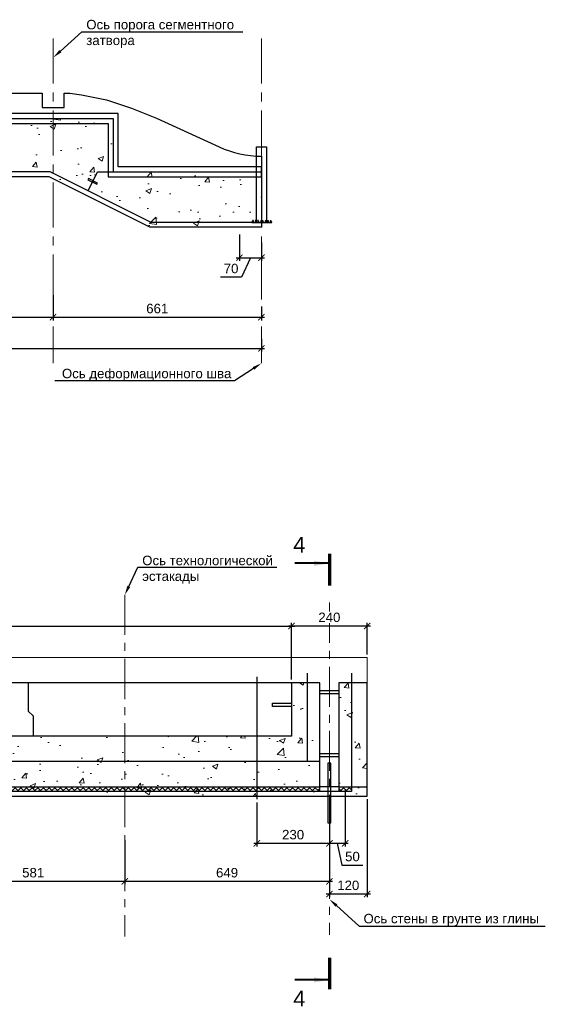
# Model space of a CAD drawing. Header units: millimetres. Extents: x 455957 to 840819, y 462720 to 618741.
# Tile 2 of 17: x 480773 to 497446, y 463079 to 494329. Entities that reach past the tile are written whole.
import ezdxf
from ezdxf import colors
from ezdxf.entities.mleader import LeaderData, LeaderLine
from ezdxf.enums import TextEntityAlignment as Align
from ezdxf.math import Vec2, Vec3

# ---------------------------------------------------------------- set-up
doc = ezdxf.new("R2010")
doc.units = ezdxf.units.MM
doc.linetypes.add('ACAD_ISO04W100', pattern=[30, 24, -3, 0, -3])
doc.linetypes.add('осевая', pattern=[50.8, 31.75, -6.35, 6.35, -6.35])
for name, color, linetype in [('00', 7, 'Continuous'), ('Оси', 1, 'осевая'), ('Размеры', 7, 'Continuous'), ('Штриховка', 7, 'Continuous')]:
    doc.layers.add(name, color=color, linetype=linetype)
for name, color, linetype, lineweight in [('Бетон', 7, 'Continuous', 50), ('ГТО-2_Размеры', 7, 'Continuous', 15), ('ГТО_Разрезы. Сечения.Узлы', 255, 'Continuous', 40), ('Мастика', 7, 'Continuous', 0), ('Отдел_Выноски(стрелка)', 7, 'Continuous', 15), ('Шпонка', 1, 'Continuous', 50)]:
    doc.layers.add(name, color=color, linetype=linetype, lineweight=lineweight)
doc.styles.add('arial', font='arial.ttf')
doc.styles.add('аrial', font='arial.ttf')
doc.styles.add('Рогун1', font='arial.ttf')
doc.dimstyles.new('100 мм', dxfattribs={"dimscale": 100, "dimtxt": 3.5, "dimasz": 2, "dimexe": 1, "dimexo": 1, "dimgap": 1.2, "dimtad": 1, "dimdec": 0, "dimlfac": 0.1, "dimrnd": 0.0001, "dimtxsty": 'Рогун1', "dimblk": 'ARCHTICK', "dimcen": 2.5, "dimdle": 1, "dimaunit": 1, "dimadec": 1, "dimazin": 0, "dimtfac": 1, "dimtdec": 0, "dimtmove": 1, "dimatfit": 3, "dimldrblk": 'ARCHTICK', "dimfxl": 1, "dimtfill": 1, "dimarcsym": 0})
doc.dimstyles.new('hren115', dxfattribs={"dimtxt": 0.3, "dimasz": 3, "dimexe": 0.18, "dimexo": 0.0625, "dimgap": 0.1, "dimtad": 2, "dimtih": 1, "dimtoh": 1, "dimdec": 4, "dimzin": 0, "dimdsep": 46, "dimtxsty": 'arial', "dimcen": 0, "dimclrt": 256, "dimadec": 0, "dimazin": 0, "dimtfac": 1, "dimtdec": 4, "dimtofl": 0, "dimtmove": 1, "dimatfit": 0, "dimfxl": 1, "dimtolj": 1, "dimtzin": 0, "dimarcsym": 1})

# ---------------------------------------------------------------- blocks, each defined once
blk = doc.blocks.new('_ArchTick')
at = {"color": 0, "linetype": 'ByBlock', "const_width": 0.15}
blk.add_lwpolyline([(-0.5, -0.5), (0.5, 0.5)], dxfattribs=at)
blk = doc.blocks.new('*D25')
at = {"layer": 'Defpoints', "color": 0, "transparency": 16777216}
for p in [(461441, 487746), (488441, 484301), (488441, 483896)]:
    blk.add_point(p, dxfattribs=at)
at = {"layer": 'ГТО-2_Размеры', "color": 0, "lineweight": -2, "transparency": 16777216}
for p, q in [((461441, 487646), (461441, 483796)), ((488441, 484201), (488441, 483796)), ((461341, 483896), (488541, 483896))]:
    blk.add_line(p, q, dxfattribs=at)
at = {"layer": 'ГТО-2_Размеры', "color": 0, "lineweight": -2, "transparency": 16777216, "xscale": 200, "yscale": 200, "zscale": 200, "rotation": 180}
blk.add_blockref('_ArchTick', (461441, 483896), dxfattribs=at)
at = {"layer": 'ГТО-2_Размеры', "color": 0, "lineweight": -2, "transparency": 16777216, "xscale": 200, "yscale": 200, "zscale": 200}
blk.add_blockref('_ArchTick', (488441, 483896), dxfattribs=at)
at = {"layer": 'ГТО-2_Размеры', "color": 0, "transparency": 16777216, "insert": (474941, 484170), "char_height": 300, "attachment_point": 5, "style": 'Рогун1'}
blk.add_mtext('2700', dxfattribs=at)
blk = doc.blocks.new('к шпонке')
at = {"color": 6, "linetype": 'Continuous', "lineweight": 30, "ltscale": 2}
for p, q in [((62947, -62062), (62947, -61782)), ((62947, -61782), (63027, -61872)), ((63029, -61972), (62947, -62062)), ((63027, -61872), (63445, -61872)), ((63029, -61972), (63445, -61972))]:
    blk.add_line(p, q, dxfattribs=at)
blk = doc.blocks.new('шпонка ДО320')
at = {"lineweight": 25}
h = blk.add_hatch(color=1, dxfattribs=at)
h.dxf.hatch_style = 1
h.paths.add_polyline_path([(63027, -63752), (63547, -63752), (63547, -64192), (63027, -64192)], flags=16)
h.paths.add_polyline_path([(63547, -67180), (63547, -60779), (63368, -60779), (63368, -60879), (63467, -60879), (63467, -61129), (63049, -61129), (62968, -61039), (62969, -61319), (63051, -61229), (63467, -61229), (63467, -61929), (63049, -61929), (62968, -61839), (62969, -62119), (63051, -62029), (63467, -62029), (63467, -62729), (63049, -62729), (62968, -62639), (62969, -62919), (63051, -62829), (63467, -62829), (63467, -63672), (62947, -63672), (62947, -64272), (63467, -64272), (63467, -65114), (63051, -65114), (62969, -65024), (62968, -65304), (63049, -65214), (63467, -65214), (63467, -65914), (63051, -65914), (62969, -65824), (62968, -66104), (63049, -66014), (63467, -66014), (63467, -66714), (63051, -66714), (62969, -66624), (62968, -66904), (63049, -66814), (63467, -66814), (63467, -67079), (63368, -67079), (63368, -67179)])
at = {"layer": 'Шпонка', "color": 1, "linetype": 'Continuous', "lineweight": 25, "ltscale": 2}
for p, q in [((63368, -60879), (63368, -60779)), ((63547, -60779), (63368, -60779)), ((63368, -60879), (63467, -60879)), ((63467, -61129), (63467, -60879)), ((63467, -61929), (63467, -61229)), ((63467, -62729), (63467, -62029)), ((63547, -67180), (63547, -60779)), ((62947, -64272), (62947, -63672)), ((62947, -63672), (63467, -63672)), ((62947, -64272), (63467, -64272)), ((63027, -64192), (63027, -63752)), ((63027, -63752), (63547, -63752)), ((63027, -64192), (63547, -64192)), ((63467, -63672), (63467, -62829)), ((63467, -65114), (63467, -64272)), ((63467, -65914), (63467, -65214)), ((63368, -67079), (63467, -67079)), ((63368, -67079), (63368, -67179)), ((63547, -67180), (63368, -67179)), ((63467, -66714), (63467, -66014)), ((63467, -67079), (63467, -66814))]:
    blk.add_line(p, q, dxfattribs=at)
at = {"layer": 'Шпонка', "color": 1, "lineweight": 25}
for p in [(21, 742), (21, -58), (21, -858)]:
    blk.add_blockref('к шпонке', p, dxfattribs=at)
at = {"layer": 'Шпонка', "color": 1, "lineweight": 25, "xscale": -1, "rotation": 180}
for p in [(21, -127085), (21, -127885), (21, -128685)]:
    blk.add_blockref('к шпонке', p, dxfattribs=at)
blk = doc.blocks.new('*D29')
at = {"layer": 'Defpoints', "color": 0, "transparency": 16777216}
for p in [(481831, 485684), (473341, 485239), (481831, 484888)]:
    blk.add_point(p, dxfattribs=at)
at = {"layer": 'ГТО-2_Размеры', "color": 0, "lineweight": -2, "transparency": 16777216}
for p, q in [((481831, 485584), (481831, 484788)), ((473341, 485139), (473341, 484788)), ((473241, 484888), (481931, 484888))]:
    blk.add_line(p, q, dxfattribs=at)
at = {"layer": 'ГТО-2_Размеры', "color": 0, "lineweight": -2, "transparency": 16777216, "xscale": 200, "yscale": 200, "zscale": 200, "rotation": 180}
blk.add_blockref('_ArchTick', (473341, 484888), dxfattribs=at)
at = {"layer": 'ГТО-2_Размеры', "color": 0, "lineweight": -2, "transparency": 16777216, "xscale": 200, "yscale": 200, "zscale": 200}
blk.add_blockref('_ArchTick', (481831, 484888), dxfattribs=at)
at = {"layer": 'ГТО-2_Размеры', "color": 0, "transparency": 16777216, "insert": (477586, 485161), "char_height": 300, "attachment_point": 5, "style": 'Рогун1'}
blk.add_mtext('849', dxfattribs=at)
blk = doc.blocks.new('*D30')
at = {"layer": 'Defpoints', "color": 0, "transparency": 16777216}
for p in [(481831, 485684), (488441, 485331), (488441, 484886)]:
    blk.add_point(p, dxfattribs=at)
at = {"layer": 'ГТО-2_Размеры', "color": 0, "lineweight": -2, "transparency": 16777216}
for p, q in [((481831, 485584), (481831, 484786)), ((488441, 485231), (488441, 484786)), ((481731, 484886), (488541, 484886))]:
    blk.add_line(p, q, dxfattribs=at)
at = {"layer": 'ГТО-2_Размеры', "color": 0, "lineweight": -2, "transparency": 16777216, "xscale": 200, "yscale": 200, "zscale": 200, "rotation": 180}
blk.add_blockref('_ArchTick', (481831, 484886), dxfattribs=at)
at = {"layer": 'ГТО-2_Размеры', "color": 0, "lineweight": -2, "transparency": 16777216, "xscale": 200, "yscale": 200, "zscale": 200}
blk.add_blockref('_ArchTick', (488441, 484886), dxfattribs=at)
at = {"layer": 'ГТО-2_Размеры', "color": 0, "transparency": 16777216, "insert": (485136, 485160), "char_height": 300, "attachment_point": 5, "style": 'Рогун1'}
blk.add_mtext('661', dxfattribs=at)
blk = doc.blocks.new('*D44')
at = {"layer": 'Defpoints', "color": 0, "transparency": 16777216}
for p in [(487741, 487608), (488441, 487360), (488441, 486776)]:
    blk.add_point(p, dxfattribs=at)
at = {"layer": 'ГТО-2_Размеры', "color": 0, "lineweight": -2, "transparency": 16777216}
for p, q in [((487741, 487508), (487741, 486676)), ((488441, 487260), (488441, 486676)), ((487641, 486776), (488541, 486776)), ((488091, 486776), (487811, 486157)), ((487811, 486157), (487144, 486157))]:
    blk.add_line(p, q, dxfattribs=at)
at = {"layer": 'ГТО-2_Размеры', "color": 0, "lineweight": -2, "transparency": 16777216, "xscale": 200, "yscale": 200, "zscale": 200, "rotation": 180}
blk.add_blockref('_ArchTick', (487741, 486776), dxfattribs=at)
at = {"layer": 'ГТО-2_Размеры', "color": 0, "lineweight": -2, "transparency": 16777216, "xscale": 200, "yscale": 200, "zscale": 200}
blk.add_blockref('_ArchTick', (488441, 486776), dxfattribs=at)
at = {"layer": 'ГТО-2_Размеры', "color": 0, "transparency": 16777216, "insert": (487478, 486430), "char_height": 300, "attachment_point": 5, "style": 'Рогун1'}
blk.add_mtext('70', dxfattribs=at)
blk = doc.blocks.new('*D46')
at = {"layer": 'Defpoints', "color": 0, "transparency": 16777216}
for p in [(491796, 469686), (490596, 468985), (490596, 466580)]:
    blk.add_point(p, dxfattribs=at)
at = {"layer": 'ГТО-2_Размеры', "color": 0, "lineweight": -2, "transparency": 16777216}
for p, q in [((491796, 469586), (491796, 466480)), ((490596, 468885), (490596, 466480)), ((491896, 466580), (490496, 466580))]:
    blk.add_line(p, q, dxfattribs=at)
at = {"layer": 'ГТО-2_Размеры', "color": 0, "lineweight": -2, "transparency": 16777216, "xscale": 200, "yscale": 200, "zscale": 200, "rotation": 180}
blk.add_blockref('_ArchTick', (490596, 466580), dxfattribs=at)
at = {"layer": 'ГТО-2_Размеры', "color": 0, "lineweight": -2, "transparency": 16777216, "xscale": 200, "yscale": 200, "zscale": 200}
blk.add_blockref('_ArchTick', (491796, 466580), dxfattribs=at)
at = {"layer": 'ГТО-2_Размеры', "color": 0, "transparency": 16777216, "insert": (491196, 466853), "char_height": 300, "attachment_point": 5, "style": 'Рогун1'}
blk.add_mtext('120', dxfattribs=at)
blk = doc.blocks.new('*D47')
at = {"layer": 'Defpoints', "color": 0, "transparency": 16777216}
for p in [(484106, 468056), (478296, 467778), (478296, 466982)]:
    blk.add_point(p, dxfattribs=at)
at = {"layer": 'ГТО-2_Размеры', "color": 0, "lineweight": -2, "transparency": 16777216}
for p, q in [((484106, 467956), (484106, 466882)), ((478296, 467678), (478296, 466882)), ((484206, 466982), (478196, 466982))]:
    blk.add_line(p, q, dxfattribs=at)
at = {"layer": 'ГТО-2_Размеры', "color": 0, "lineweight": -2, "transparency": 16777216, "xscale": 200, "yscale": 200, "zscale": 200, "rotation": 180}
blk.add_blockref('_ArchTick', (478296, 466982), dxfattribs=at)
at = {"layer": 'ГТО-2_Размеры', "color": 0, "lineweight": -2, "transparency": 16777216, "xscale": 200, "yscale": 200, "zscale": 200}
blk.add_blockref('_ArchTick', (484106, 466982), dxfattribs=at)
at = {"layer": 'ГТО-2_Размеры', "color": 0, "transparency": 16777216, "insert": (481201, 467255), "char_height": 300, "attachment_point": 5, "style": 'Рогун1'}
blk.add_mtext('581', dxfattribs=at)
blk = doc.blocks.new('*D48')
at = {"layer": 'Defpoints', "color": 0, "transparency": 16777216}
for p in [(484106, 468393), (490596, 467886), (484106, 466982)]:
    blk.add_point(p, dxfattribs=at)
at = {"layer": 'ГТО-2_Размеры', "color": 0, "lineweight": -2, "transparency": 16777216}
for p, q in [((484106, 468293), (484106, 466882)), ((490596, 467786), (490596, 466882)), ((490696, 466982), (484006, 466982))]:
    blk.add_line(p, q, dxfattribs=at)
at = {"layer": 'ГТО-2_Размеры', "color": 0, "lineweight": -2, "transparency": 16777216, "xscale": 200, "yscale": 200, "zscale": 200, "rotation": 180}
blk.add_blockref('_ArchTick', (484106, 466982), dxfattribs=at)
at = {"layer": 'ГТО-2_Размеры', "color": 0, "lineweight": -2, "transparency": 16777216, "xscale": 200, "yscale": 200, "zscale": 200}
blk.add_blockref('_ArchTick', (490596, 466982), dxfattribs=at)
at = {"layer": 'ГТО-2_Размеры', "color": 0, "transparency": 16777216, "insert": (487351, 467255), "char_height": 300, "attachment_point": 5, "style": 'Рогун1'}
blk.add_mtext('649', dxfattribs=at)
blk = doc.blocks.new('*D49')
at = {"layer": 'Defpoints', "color": 0, "transparency": 16777216}
for p in [(489396, 475086), (491796, 474086), (489396, 473714)]:
    blk.add_point(p, dxfattribs=at)
at = {"layer": 'ГТО-2_Размеры', "color": 0, "lineweight": -2, "transparency": 16777216}
for p, q in [((491896, 475086), (489296, 475086)), ((489396, 473814), (489396, 475186)), ((491796, 474186), (491796, 475186))]:
    blk.add_line(p, q, dxfattribs=at)
at = {"layer": 'ГТО-2_Размеры', "color": 0, "lineweight": -2, "transparency": 16777216, "xscale": 200, "yscale": 200, "zscale": 200, "rotation": 180}
blk.add_blockref('_ArchTick', (489396, 475086), dxfattribs=at)
at = {"layer": 'ГТО-2_Размеры', "color": 0, "lineweight": -2, "transparency": 16777216, "xscale": 200, "yscale": 200, "zscale": 200}
blk.add_blockref('_ArchTick', (491796, 475086), dxfattribs=at)
at = {"layer": 'ГТО-2_Размеры', "color": 0, "transparency": 16777216, "insert": (490596, 475359), "char_height": 300, "attachment_point": 5, "style": 'Рогун1', "bg_fill": 3, "box_fill_scale": 1.1, "bg_fill_color": 256, "bg_fill_true_color": 13158600, "bg_fill_transparency": 0}
blk.add_mtext('240', dxfattribs=at)
blk = doc.blocks.new('*D60')
at = {"layer": 'Defpoints', "color": 0, "transparency": 16777216}
for p in [(489396, 475086), (489396, 473286), (466346, 471586)]:
    blk.add_point(p, dxfattribs=at)
at = {"layer": 'ГТО-2_Размеры', "color": 0, "lineweight": -2, "transparency": 16777216}
for p, q in [((466246, 475086), (489496, 475086)), ((466346, 471686), (466346, 475186)), ((489396, 473386), (489396, 475186))]:
    blk.add_line(p, q, dxfattribs=at)
at = {"layer": 'ГТО-2_Размеры', "color": 0, "lineweight": -2, "transparency": 16777216, "xscale": 200, "yscale": 200, "zscale": 200, "rotation": 180}
blk.add_blockref('_ArchTick', (466346, 475086), dxfattribs=at)
at = {"layer": 'ГТО-2_Размеры', "color": 0, "lineweight": -2, "transparency": 16777216, "xscale": 200, "yscale": 200, "zscale": 200}
blk.add_blockref('_ArchTick', (489396, 475086), dxfattribs=at)
at = {"layer": 'ГТО-2_Размеры', "color": 0, "transparency": 16777216, "insert": (477460, 475359), "char_height": 300, "attachment_point": 5, "style": 'Рогун1'}
blk.add_mtext('2305', dxfattribs=at)
blk = doc.blocks.new('*D61')
at = {"layer": 'Defpoints', "color": 0, "transparency": 16777216}
for p in [(491096, 469986), (490596, 468639), (491096, 468189)]:
    blk.add_point(p, dxfattribs=at)
at = {"layer": 'ГТО-2_Размеры', "color": 0, "lineweight": -2, "transparency": 16777216}
for p, q in [((491096, 469886), (491096, 468089)), ((490596, 468539), (490596, 468089)), ((490496, 468189), (491196, 468189)), ((490846, 468189), (490994, 467494)), ((490994, 467494), (491663, 467494))]:
    blk.add_line(p, q, dxfattribs=at)
at = {"layer": 'ГТО-2_Размеры', "color": 0, "lineweight": -2, "transparency": 16777216, "xscale": 200, "yscale": 200, "zscale": 200, "rotation": 180}
blk.add_blockref('_ArchTick', (490596, 468189), dxfattribs=at)
at = {"layer": 'ГТО-2_Размеры', "color": 0, "lineweight": -2, "transparency": 16777216, "xscale": 200, "yscale": 200, "zscale": 200}
blk.add_blockref('_ArchTick', (491096, 468189), dxfattribs=at)
at = {"layer": 'ГТО-2_Размеры', "color": 0, "transparency": 16777216, "insert": (491329, 467768), "char_height": 300, "attachment_point": 5, "style": 'Рогун1'}
blk.add_mtext('50', dxfattribs=at)
blk = doc.blocks.new('*D62')
at = {"layer": 'Defpoints', "color": 0, "transparency": 16777216}
for p in [(490596, 469686), (488296, 469586), (490596, 468189)]:
    blk.add_point(p, dxfattribs=at)
at = {"layer": 'ГТО-2_Размеры', "color": 0, "lineweight": -2, "transparency": 16777216}
for p, q in [((488296, 469486), (488296, 468089)), ((490596, 469586), (490596, 468089)), ((488196, 468189), (490696, 468189))]:
    blk.add_line(p, q, dxfattribs=at)
at = {"layer": 'ГТО-2_Размеры', "color": 0, "lineweight": -2, "transparency": 16777216, "xscale": 200, "yscale": 200, "zscale": 200, "rotation": 180}
blk.add_blockref('_ArchTick', (488296, 468189), dxfattribs=at)
at = {"layer": 'ГТО-2_Размеры', "color": 0, "lineweight": -2, "transparency": 16777216, "xscale": 200, "yscale": 200, "zscale": 200}
blk.add_blockref('_ArchTick', (490596, 468189), dxfattribs=at)
at = {"layer": 'ГТО-2_Размеры', "color": 0, "transparency": 16777216, "insert": (489446, 468462), "char_height": 300, "attachment_point": 5, "style": 'Рогун1'}
blk.add_mtext('230', dxfattribs=at)
blk = doc.blocks.new('*U67')
at = {"color": 7, "lineweight": 70, "ltscale": 100}
for p, q in [((0, 131.69), (0, 121.69)), ((0, 3.48), (0, -6.52))]:
    blk.add_line(p, q, dxfattribs=at)
at = {"ltscale": 100, "style": 'аrial', "flags": 8}
for tag, height, p in [('W', 5, (9.6, 134.59)), ('W1', 3.5, (16.84, 97.24)), ('M', 5, (9.6, -9.42))]:
    blk.add_attdef(tag, text='', height=height, dxfattribs=at).set_placement(p, align=Align.MIDDLE)
at = {"color": 7, "ltscale": 100}
for points in [[(0, 128.69), (11, 128.69)], [(0, -3.52), (11, -3.52)]]:
    blk.add_leader(points, dimstyle='hren115', override={"dimasz": 5, "dimgap": 0.1, "dimtad": 0, "dimfxl": 1.25, "dimtfillclr": 256}, dxfattribs=at)

msp = doc.modelspace()

# ---------------------------------------------------------------- hatches: boundary and pattern name
at = {"layer": 'Мастика', "lineweight": 13}
h = msp.add_hatch(dxfattribs=at)
h.set_pattern_fill('ANSI37', color=256, scale=40)
h.set_pattern_definition([(45, (-72734.78, 340461.12), (-89.80256, 89.80256), []), (135, (-72734.78, 340461.12), (-89.80256, -89.80256), [])])
h.paths.add_polyline_path([(490296.4726787, 469985.7870992), (490296.4726787, 469835.7870992), (464696.4726787, 469835.7870992), (464696.1519671, 469985.7749144)])
h.paths.add_polyline_path([(491296.4726787, 469985.7870992), (491296.4726787, 469835.7931916), (490896.1519671, 469835.7810068), (490896.1519671, 469985.7749144)])
h.paths.add_polyline_path([(464096.4726787, 469985.7870992), (464096.4726787, 469835.7870992), (463696.4726787, 469835.7870992), (463696.4726787, 469985.7749144)])
at = {"layer": 'Штриховка', "lineweight": 13}
h = msp.add_hatch(dxfattribs=at)
h.set_pattern_fill('AR-CONC', color=256, scale=10, style=0)
h.set_pattern_definition([(50, (-63227.2, 302325.6), (1821.8467, -159.391), [190.5, -2095.5]), (355, (-63227.2, 302325.6), (-352.434, 1910.5685), [152.4, -1676.406]), (100.45144, (-63075.4, 302312.3), (1469.4125, 1751.1775), [161.9, -1780.9024]), (46.1842, (-63227.2, 302833.6), (2710.79, -420.423), [285.75, -3143.25]), (96.63556, (-63001.3, 302798.6), (2374.041, 2474.261), [242.85, -2671.356]), (351.18415, (-63227.2, 302833.6), (2374.041, 2474.261), [228.6, -2514.597]), (21, (-62973.2, 302706.6), (1516.144, -1022.652), [190.5, -2095.5]), (326, (-62973.2, 302706.6), (618.02, 1841.8797), [152.4, -1676.4]), (71.45144, (-62846.9, 302621.4), (2134.164, 819.2277), [161.9, -1780.8994]), (37.5, (-63227.2, 302325.6), (30.886, 845.5504), [0, -1656.08, 0, -1701.8, 0, -1682.75]), (7.5, (-63227.2, 302325.6), (668.1966, 1001.8057), [0, -970.28, 0, -1617.98, 0, -641.35]), (327.5, (-63793.65, 302325.6), (1355.90595, -57.28744), [0, -635, 0, -1981.2, 0, -2628.9]), (317.5, (-64047.6, 302325.6), (1481.2918, 254.265), [0, -825.5, 0, -1315.72, 0, -1866.9])])
h.paths.add_polyline_path([(488440.7061418, 489496.4506863), (483740.7061418, 489496.4506863), (483740.7061418, 491196.4506863), (461440.7061418, 491196.4506863), (461440.7061418, 487746.4506863), (463576.1163385, 487746.4506863), (466776.1163385, 489346.4506863), (481705.2959452, 489346.4506863), (484905.2959452, 487746.4506863), (488440.7061418, 487746.4506863)])
h = msp.add_hatch(dxfattribs=at)
h.set_pattern_fill('AR-CONC', color=256, scale=10, style=0)
h.set_pattern_definition([(50, (-199567, 165124.1), (1821.8467, -159.391), [190.5, -2095.5]), (355, (-199567, 165124), (-352.434, 1910.5685), [152.4, -1676.406]), (100.45144, (-199415.1, 165110.8), (1469.4125, 1751.1775), [161.9, -1780.9024]), (46.1842, (-199567, 165632), (2710.7904, -420.423), [285.75, -3143.25]), (96.63556, (-199341, 165597), (2374.041, 2474.261), [242.85, -2671.356]), (351.18415, (-199567, 165632), (2374.041, 2474.261), [228.6, -2514.597]), (21, (-199313, 165505.1), (1516.144, -1022.652), [190.5, -2095.5]), (326, (-199313, 165505), (618.0203, 1841.8797), [152.4, -1676.4]), (71.45144, (-199186.6, 165419.9), (2134.164, 819.2277), [161.9, -1780.8994]), (37.5, (-199566.96, 165124.1), (30.88603, 845.5504), [0, -1656.08, 0, -1701.8, 0, -1682.75]), (7.5, (-199567, 165124.1), (668.1966, 1001.8057), [0, -970.28, 0, -1617.98, 0, -641.35]), (327.5, (-200133.4, 165124.1), (1355.90595, -57.28744), [0, -635, 0, -1981.2, 0, -2628.9]), (317.5, (-200387.4, 165124.1), (1481.2918, 254.265), [0, -825.5, 0, -1315.72, 0, -1866.9])])
h.paths.add_polyline_path([(465444.6962966, 471588.0590333), (464696.4726787, 471583.5151652), (464696.4726787, 470285.7870992), (464096.4726787, 470285.7870992), (464096.4726787, 471585.7870992), (463196.4726787, 471585.7870992), (463196.4726787, 469752.9220785), (487015.6130045, 469685.7870992), (491796.4726787, 469685.7870992), (491796.4726787, 473285.7782997), (490896.4726787, 473285.7782997), (490896.4726787, 469815.7870992), (490296.4726787, 469815.7870992), (490296.4726787, 473285.7782997), (489396.4726787, 473285.7782997), (489396.4726787, 471585.7870992), (466346.4726787, 471585.7870992), (466346.4726787, 471185.7870992), (465596.8942138, 471185.7870992), (465596.0511437, 471585.7870992)])

# ---------------------------------------------------------------- linework, layer by layer
at = {"color": 6, "lineweight": 25}
for points in [[(483580.7061418, 491036.4506862), (483580.7061416, 489336.4506863), (488440.7061417, 489336.4506862), (488440.706142, 489656.4506864), (483900.7061419, 489656.4506864), (483900.7061421, 491356.4506835), (461440.706142, 491356.4506864), (461440.7061417, 491036.4506862)], [(488280.7061418, 490296.4506863), (488600.7061419, 490296.4506863), (488600.7061419, 487896.4506863), (488280.7061418, 487896.4506863)], [(482938.6539386, 489250.1166906), (483224.8706397, 489107.00834), (483242.7591836, 489142.7854276), (482956.5424824, 489285.8937782)]]:
    msp.add_lwpolyline(points, close=True, dxfattribs=at)
at = {"color": 4, "linetype": 'ACAD_ISO04W100', "lineweight": 25, "ltscale": 50}
msp.add_lwpolyline([(482940.7061418, 488896.4506863), (483240.7061418, 489496.4506863), (483740.7061418, 489496.4506863)], dxfattribs=at)
at = {"color": 3, "lineweight": 25}
for points in [[(488440.7061418, 487896.4506863), (488440.7061418, 487746.4506863), (484905.2959452, 487746.4506863), (481705.2959452, 489346.4506863), (466776.1163385, 489346.4506863), (463576.1163385, 487746.4506863), (462640.7061418, 487746.4506863), (461340.7061418, 487746.4506863), (461340.7061418, 487896.4506863), (461440.7061418, 487896.4506863)], [(463196.4726787, 469685.7870992), (463696.4726787, 469685.7870992), (491796.4726787, 469685.7870992), (491796.4726787, 470085.7870992)]]:
    msp.add_lwpolyline(points, dxfattribs=at)
at = {"lineweight": 30}
msp.add_lwpolyline([(488296.4726787, 473477.0416921), (488296.4726787, 469585.7870992)], dxfattribs=at)
at = {"color": 2, "lineweight": 25}
msp.add_lwpolyline([(489396.4726787, 473285.7782997), (467896.4726787, 473285.7782997), (467896.4726787, 471585.7782997)], dxfattribs=at)
at = {"color": 4, "linetype": 'ACAD_ISO04W100', "ltscale": 50}
msp.add_lwpolyline([(481046.4726787, 473285.7782997), (481046.4726787, 472385.7782997), (481196.4726787, 472235.7782997), (481196.4726787, 471585.7782997)], dxfattribs=at)
at = {"color": 1, "lineweight": 25, "ltscale": 100}
msp.add_lwpolyline([(490646.4726787, 470735.7870992), (490546.4726787, 470735.7870992), (490546.4726787, 468835.7870992), (490646.4726787, 468835.7870992)], close=True, dxfattribs=at)
at = {"layer": 'Бетон', "color": 2, "lineweight": 25, "ltscale": 10}
msp.add_lwpolyline([(483740.7061418, 491196.4506863), (483740.7061418, 489496.4506863), (488440.7061418, 489496.4506863), (488440.7061418, 487896.4506863), (484940.7061418, 487896.4506863), (481740.7061418, 489496.4506863), (466740.7061418, 489496.4506863), (463540.7061418, 487896.4506863), (462640.7061418, 487896.4506863), (461440.7061418, 487896.4506863), (461440.7061418, 491196.4506863)], close=True, dxfattribs=at)
at = {"layer": 'Бетон', "color": 1, "lineweight": 25, "ltscale": 10}
for points in [[(489896.4726787, 473585.7782997), (489896.4726787, 470785.7870992)], [(491296.4726787, 473585.7782997), (491296.4726787, 469835.7870992)], [(490296.4726787, 470785.7870992), (465096.4726787, 470785.7870992), (465096.4726787, 471885.7870992)]]:
    msp.add_lwpolyline(points, dxfattribs=at)
at = {"layer": 'Бетон', "color": 2, "lineweight": 25, "ltscale": 10}
for points in [[(490296.4726787, 469835.7870992), (490296.4726787, 473285.7782997), (489396.4726787, 473285.7782997), (489396.4726787, 471585.7870992), (466346.4726787, 471585.7870992), (466346.4726787, 471185.7870992), (465596.4726787, 471185.7870992), (465596.4726787, 471585.7870992), (464696.4726787, 471585.7870992), (464696.4726787, 469835.7870992), (464096.4726787, 469835.7870992)], [(490896.4726787, 469985.7870992), (491796.4726787, 469985.7870992), (491796.4726787, 473285.7782997), (490896.4726787, 473285.7782997), (490896.4726787, 469835.7870992), (490296.4726787, 469835.7870992)], [(464696.4726787, 469985.7870992), (487015.6130045, 469985.7870992), (490296.4726787, 469985.7870992)], [(490896.4726787, 469985.7870992), (490296.4726787, 469985.7870992)]]:
    msp.add_lwpolyline(points, dxfattribs=at)
at = {"layer": 'Бетон', "color": 1, "lineweight": 25, "ltscale": 10}
for points in [[(490296.4726787, 473035.7870992), (490896.4726787, 473035.7870992), (490896.4726787, 472935.7870992), (490296.4726787, 472935.7870992)], [(488796.4726787, 472635.7870992), (489396.4726787, 472635.7870992), (489396.4726787, 472535.7870992), (488796.4726787, 472535.7870992)], [(490296.4726787, 471035.7870992), (490896.4726787, 471035.7870992), (490896.4726787, 470935.7870992), (490296.4726787, 470935.7870992)]]:
    msp.add_lwpolyline(points, close=True, dxfattribs=at)
at = {"layer": 'Бетон', "color": 5, "lineweight": 25, "ltscale": 10}
msp.add_lwpolyline([(491296.4726787, 469835.7870992), (463696.4726787, 469835.7870992)], dxfattribs=at)
at = {"layer": 'Оси', "linetype": 'осевая', "lineweight": 15, "ltscale": 45}
for points in [[(481830.7061418, 493731.6320501), (481830.7061418, 483427.9458323)], [(488440.7061418, 493730.3820501), (488440.7061418, 483426.6958323)]]:
    msp.add_lwpolyline(points, dxfattribs=at)
at = {"layer": 'Оси', "linetype": 'осевая', "lineweight": 15, "ltscale": 40}
for points in [[(484106.4726787, 476070.8813391), (484106.4726787, 465231.4441776)], [(490596.4726787, 475827.0548806), (490596.4726787, 465287.0150252)]]:
    msp.add_lwpolyline(points, dxfattribs=at)
at = {"layer": 'Размеры', "lineweight": 25}
for points in [[(474165.6606691, 491995.9937303), (481237.8868943, 491996.4341748)], [(481237.8868943, 491996.4341748), (481480.7061418, 491996.4506863), (481480.7061418, 491546.4418867), (482180.7061418, 491546.4418867), (482180.7061418, 491996.4506863), (482358.2061418, 491996.4506863)]]:
    msp.add_lwpolyline(points, dxfattribs=at)
msp.add_lwpolyline([(482358.2061418, 491996.4506863), (482738.0225529, 491948.8786333), (483530.0225529, 491782.5586333), (484322.0225529, 491521.1986333), (485114.0225529, 491204.3986333), (487103.4081955, 490289.2812377, 0.1082040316), (488440.7061418, 489996.4506863), (488440.7061418, 489496.4506863)], format="xyb", dxfattribs=at)

# ---------------------------------------------------------------- block references
at = {"layer": 'ГТО_Разрезы. Сечения.Узлы', "color": 18, "true_color": 0x000000}
ref = msp.add_blockref('*U67', (490603.5750191, 464206.8645649), dxfattribs=dict(at, xscale=-100, yscale=100, zscale=100))
ref.add_attrib('W', '4', dxfattribs={"layer": '00', "color": 0, "ltscale": 100, "height": 500, "style": 'аrial', "flags": 8}).set_placement((489643.5750191, 477665.3651051), align=Align.MIDDLE)
ref.add_attrib('M', '4', dxfattribs={"layer": '00', "color": 0, "ltscale": 100, "height": 500, "style": 'аrial', "flags": 8}).set_placement((489643.5750191, 463264.6504273), align=Align.MIDDLE)
at = {"layer": 'Шпонка', "lineweight": 25, "xscale": 0.1, "yscale": 0.1, "zscale": 0.1, "rotation": 270}
msp.add_blockref('шпонка ДО320', (494850.6949731, 494251.1386527), dxfattribs=at)

# ---------------------------------------------------------------- dimensions: what is measured, and where the dimension line sits
at = {"layer": 'ГТО-2_Размеры'}
for base, p1, p2, picture, middle in [((488440.7061418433, 483896.4506862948), (461440.7061418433, 487746.4506862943), (488440.7061418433, 484301.1212886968), '*D25', (474940.7061418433, 484169.6225826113)), ((481830.7061418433, 484887.5943765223), (473340.7061418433, 485239.2474555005), (481830.7061418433, 485684.4460182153), '*D29', (477585.7061418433, 485160.7662728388)), ((488440.7061418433, 484886.3443765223), (481830.7061418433, 485684.4460182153), (488440.7061418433, 485331.3128608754), '*D30', (485135.7061418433, 485159.5162728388))]:
    dim = msp.add_linear_dim(base=base, p1=p1, p2=p2, dimstyle='100 мм', override={"dimtxt": 3, "dimdec": 6, "dimtfill": 0}, dxfattribs=at)
    dim.commit()
    dim.dimension.update_dxf_attribs({"geometry": picture, "text_midpoint": middle})
dim = msp.add_linear_dim(base=(488440.7061418, 486775.9722823), p1=(487740.7061418, 487607.8274471), p2=(488440.7061418, 487359.6596777), text='70', dimstyle='100 мм', override={"dimtxt": 3, "dimdec": 6, "dimtfill": 0}, dxfattribs=at)
dim.commit()
dim.dimension.update_dxf_attribs({"geometry": '*D44', "text_midpoint": (487690.7200087, 486156.5509333), "dimtype": 160})
for base, p1, p2, picture, middle in [((490596.4726787, 468188.815227), (488296.4726787, 469585.7870992), (490596.4726787, 469685.7870992), '*D62', (489446.4726787, 468188.815227)), ((491096.4726787, 468188.815227), (490596.4726787, 468639.3621812), (491096.4726787, 469985.7870992), '*D61', (491114.3186715, 467494.4985762))]:
    dim = msp.add_linear_dim(base=base, p1=p1, p2=p2, dimstyle='100 мм', override={"dimtxt": 3, "dimdec": 6, "dimtfill": 0}, dxfattribs=at)
    dim.commit()
    dim.dimension.update_dxf_attribs({"geometry": picture, "text_midpoint": middle, "dimtype": 160})
for base, p1, p2, picture, middle in [((490596.4726787, 466579.7785492), (491796.4726787, 469685.7870992), (490596.4726787, 468985.4231794), '*D46', (491196.4726787, 466852.9504455)), ((484106.4726787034, 466982.037099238), (490596.4726787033, 467885.7870992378), (484106.4726787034, 468392.9761608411), '*D48', (487351.4726787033, 467255.2089955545)), ((478296.4726787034, 466982.037099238), (484106.4726787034, 468056.2404464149), (478296.4726787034, 467777.7684809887), '*D47', (481201.4726787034, 467255.2089955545))]:
    dim = msp.add_linear_dim(base=base, p1=p1, p2=p2, angle=180, dimstyle='100 мм', override={"dimtxt": 3, "dimdec": 6, "dimtfill": 0}, dxfattribs=at)
    dim.commit()
    dim.dimension.update_dxf_attribs({"geometry": picture, "text_midpoint": middle})

# ---------------------------------------------------------------- leaders
at = {"layer": 'Отдел_Выноски(стрелка)'}
ml = msp.add_multileader_mtext('Standard', dxfattribs=at)
ml.set_content('Ось порога сегментного затвора', color=256, style='arial')
ml.set_leader_properties()
ml.build(insert=Vec2(0, 0))
ml.multileader.update_dxf_attribs({"text_left_attachment_type": 6, "text_right_attachment_type": 6, "dogleg_length": 136.6171409, "arrow_head_size": 300})
ctx = ml.context
ctx.base_point, ctx.char_height, ctx.arrow_head_size, ctx.plane_origin = Vec3(482883.1190547, 493940.1447893), 300, 300, Vec3(484348.1847649, 510141.7013159)
ctx.left_attachment, ctx.right_attachment = 6, 6
notes = []
notes.append((ctx, [(0, (1, 1, 0), (482746.5019138, 493940.1447893), (1, 0), 136.6171409, [(0, [(481840.7061418, 493129.9796571)], 0, [])])]))
ctx.mtext.insert, ctx.mtext.width, ctx.mtext.defined_height, ctx.mtext.flow_direction = Vec3(482885.1190547, 494323.4326474), 4915.084053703, 383.2878581, 5
ml = msp.add_multileader_mtext('Standard', dxfattribs=at)
ml.set_content('Ось деформационного шва', color=256, style='arial')
ml.set_leader_properties()
ml.build(insert=Vec2(0, 0))
ml.multileader.update_dxf_attribs({"text_left_attachment_type": 6, "text_right_attachment_type": 6, "dogleg_length": 136.6171409, "arrow_head_size": 300})
ctx = ml.context
ctx.base_point, ctx.char_height, ctx.arrow_head_size, ctx.plane_origin = Vec3(482110.2421209, 482866.0934839), 300, 300, Vec3(483563.5288177, 500759.8327692)
ctx.left_attachment, ctx.right_attachment = 6, 6
notes.append((ctx, [(1, (1, 1, 0), (487590.4909126, 482866.0934839), (-1, 0), 136.6171409, [(0, [(488440.7061418, 483426.6958323)], 0, [])])]))
ctx.mtext.insert, ctx.mtext.width, ctx.mtext.defined_height, ctx.mtext.flow_direction = Vec3(482112.2421209, 483249.381342), 5632.309506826, 383.2878581, 5
ml = msp.add_multileader_mtext('Standard', dxfattribs=at)
ml.set_content('Ось технологической\\Pэстакады', color=256, style='arial')
ml.set_leader_properties()
ml.build(insert=Vec2(0, 0))
ml.multileader.update_dxf_attribs({"text_left_attachment_type": 6, "text_right_attachment_type": 6, "dogleg_length": 136.6171409, "arrow_head_size": 300})
ctx = ml.context
ctx.base_point, ctx.char_height, ctx.arrow_head_size, ctx.plane_origin = Vec3(484657.5948238, 476954.1100655), 300, 300, Vec3(487361.181026, 480902.2263426)
ctx.left_attachment, ctx.right_attachment = 6, 6
notes.append((ctx, [(1, (1, 1, 0), (484520.9776828, 476954.1100655), (1, 0), 136.6171409, [(0, [(484106.4726787, 476070.8813391)], 0, [])])]))
ctx.mtext.insert, ctx.mtext.width, ctx.mtext.defined_height, ctx.mtext.flow_direction = Vec3(484659.5948238, 477315.7062456), 4225.714604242, 383.2878581, 5
ml = msp.add_multileader_mtext('Standard', dxfattribs=at)
ml.set_content('Ось стены в грунте из глины', color=256, style='arial')
ml.set_leader_properties()
ml.build(insert=Vec2(0, 0))
ml.multileader.update_dxf_attribs({"text_left_attachment_type": 6, "text_right_attachment_type": 6, "dogleg_length": 136.6171409, "arrow_head_size": 300})
ctx = ml.context
ctx.base_point, ctx.char_height, ctx.arrow_head_size, ctx.plane_origin = Vec3(491677.3875268, 465561.8659795), 300, 300, Vec3(495487.0740128, 472349.0526716)
ctx.left_attachment, ctx.right_attachment = 6, 6
notes.append((ctx, [(1, (1, 1, 0), (491540.7703859, 465561.8659795), (1, 0), 136.6171409, [(0, [(490596.4726787, 466413.8594526)], 0, [])])]))
ctx.mtext.insert, ctx.mtext.width, ctx.mtext.defined_height, ctx.mtext.flow_direction = Vec3(491679.3875268, 465950.0651609), 5727.450865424, 383.2878581, 5
for ctx, leaders in notes:
    for number, flags, end, landing, length, lines in leaders:
        leader = LeaderData()
        leader.index, (leader.has_last_leader_line, leader.has_dogleg_vector, leader.attachment_direction) = number, flags
        leader.last_leader_point, leader.dogleg_vector, leader.dogleg_length = Vec3(end), Vec3(landing), length
        for number, points, colour, breaks in lines:
            line = LeaderLine()
            line.index, line.vertices, line.color, line.breaks = number, Vec3.list(points), colors.encode_raw_color(colour), breaks
            leader.lines.append(line)
        ctx.leaders.append(leader)

# ---------------------------------------------------------------- next in the draw order: dimensions: what is measured, and where the dimension line sits
at = {"layer": 'ГТО-2_Размеры'}
dim = msp.add_linear_dim(base=(489396.4726787, 475085.7870992), p1=(491796.4726787, 474085.7782997), p2=(489396.4726787, 473713.9926177), angle=180, dimstyle='100 мм', override={"dimtxt": 3, "dimdec": 6, "dimtfill": 1}, dxfattribs=at)
dim.commit()
dim.dimension.update_dxf_attribs({"geometry": '*D49', "text_midpoint": (490596.4726787, 475085.7870992), "dimtype": 160})

# ---------------------------------------------------------------- next in the draw order: linework, layer by layer
msp.add_lwpolyline([(491796.4726787, 473285.7782997), (491796.4726787, 474085.7782997), (470680.4726787, 474085.7782997), (469980.4726787, 474085.7782997), (469696.4726787, 474085.7782997), (468899.1562676, 474038.2062467), (468107.1562676, 473871.8862467), (467315.1562676, 473610.5262467), (466523.1562676, 473293.7262467), (464533.770625, 472378.6088511, -0.1082040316), (463196.4726787, 472085.7782997), (463196.4726787, 471585.7782997)], format="xyb", dxfattribs=at)

# ---------------------------------------------------------------- next in the draw order: dimensions: what is measured, and where the dimension line sits
dim = msp.add_linear_dim(base=(489396.4726787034, 475085.7870992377), p1=(466346.4726787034, 471585.7870992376), p2=(489396.4726787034, 473285.7782996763), angle=180, dimstyle='100 мм', override={"dimtxt": 3, "dimdec": 6, "dimtfill": 0}, dxfattribs=at)
dim.commit()
dim.dimension.update_dxf_attribs({"geometry": '*D60', "text_midpoint": (477460.4293587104, 475085.7870992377), "dimtype": 160})

doc.saveas('drawing.dxf')
